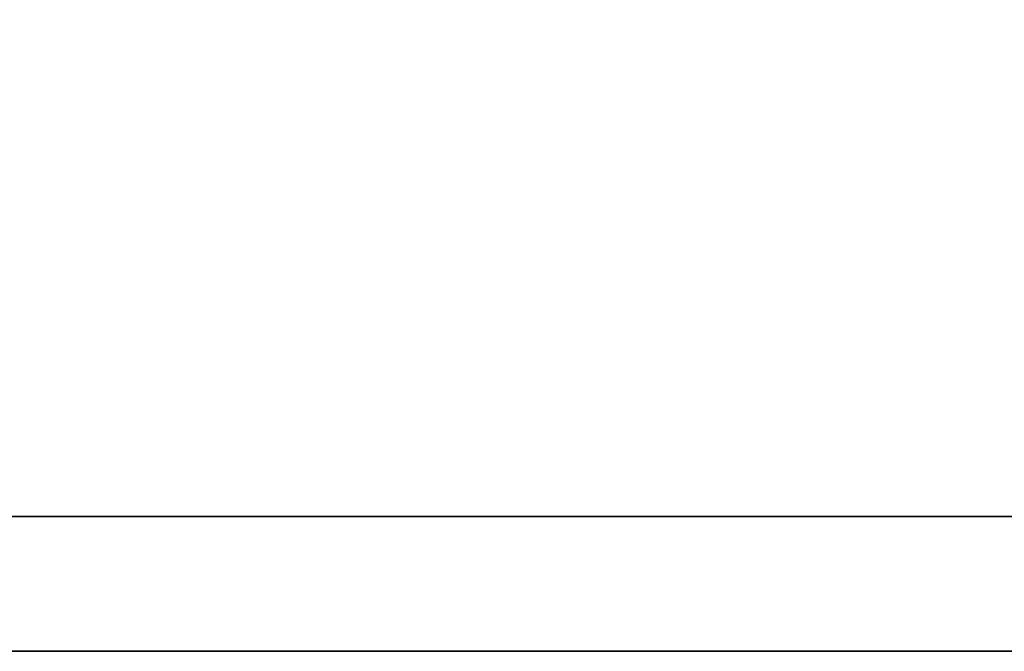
# Model space of a CAD drawing. Header units: millimetres. Extents: x -58 to 167, y -428 to -271.
# Tile 9 of 56: x 109.417 to 110.117, y -340.339 to -339.89. Entities that reach past the tile are written whole.
import ezdxf

# ---------------------------------------------------------------- set-up
doc = ezdxf.new("R2010")
doc.units = ezdxf.units.MM
doc.header["$LTSCALE"] = 0.1
for name, color, linetype in [('CHA', 7, 'CONTINUOUS'), ('DIM', 4, 'CONTINUOUS'), ('layer 1', 7, 'CONTINUOUS')]:
    doc.layers.add(name, color=color, linetype=linetype)

# ---------------------------------------------------------------- blocks, each defined once
blk = doc.blocks.new('TBI MOTION logo(完整正式版)')
at = {"layer": 'layer 1', "color": 22, "lineweight": 35}
blk.add_open_spline([(75.90875, -9.47875), (75.90875, -9.47875), (75.90875, -12.28625), (75.90875, -12.28625), (75.90875, -12.28625), (75.90875, -12.28625), (75.90875, -12.47875), (75.90875, -12.47875), (75.90875, -12.47875), (75.90875, -12.47875), (75.71625, -12.47875), (75.71625, -12.47875), (75.71625, -12.47875), (75.71625, -12.47875), (-88.32875, -12.47875), (-88.32875, -12.47875), (-88.32875, -12.47875), (-88.32875, -12.47875), (-88.32875, -13.29375), (-88.32875, -13.29375), (-88.32875, -13.29375), (-88.32875, -13.29375), (82.89125, -13.29375), (82.89125, -13.29375), (82.89125, -13.29375), (82.89125, -13.29375), (75.90875, -9.47875), (75.90875, -9.47875)], degree=3, knots=[0, 0, 0, 0, 0.1428571, 0.1428571, 0.1428571, 0.1428572, 0.2857143, 0.2857143, 0.2857143, 0.2857143, 0.4285714, 0.4285714, 0.4285714, 0.4285714, 0.5714286, 0.5714286, 0.5714286, 0.5714286, 0.7142857, 0.7142857, 0.7142857, 0.7142857, 0.8571429, 0.8571429, 0.8571429, 0.8571429, 1, 1, 1, 1], dxfattribs=at)
blk = doc.blocks.new('A$C46CC5AAB')
at = {"layer": 'DIM', "color": 7, "xscale": 0.05884626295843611, "yscale": 0.05884626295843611, "zscale": 0.05884626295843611}
blk.add_blockref('TBI MOTION logo(完整正式版)', (8.59472, 1.15478), dxfattribs=at)

msp = doc.modelspace()

# ---------------------------------------------------------------- block references
at = {"layer": 'CHA', "color": 7, "xscale": 2, "yscale": 2, "zscale": 2}
msp.add_blockref('A$C46CC5AAB', (100.52355, -341.08378), dxfattribs=at)

doc.saveas('drawing.dxf')
